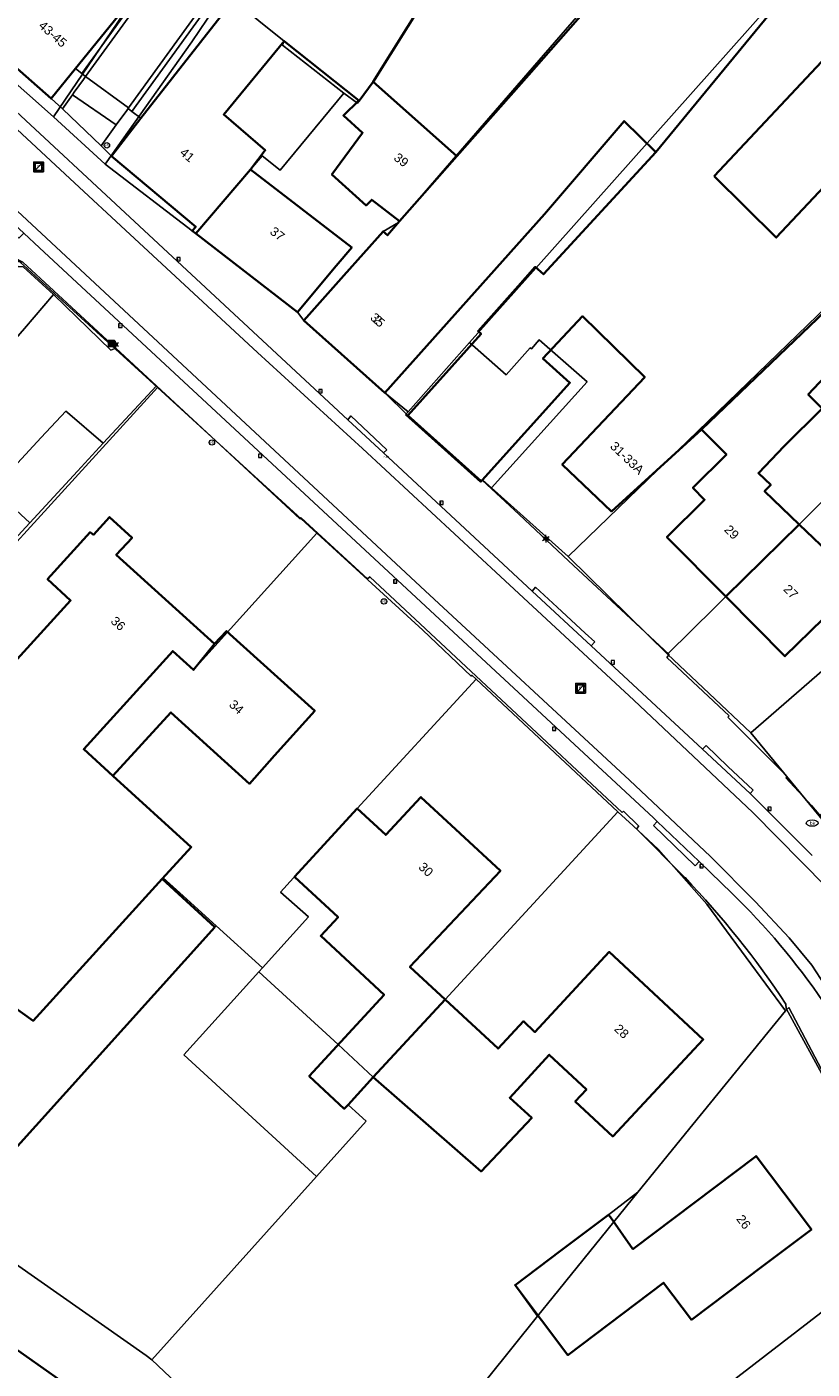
# Model space of a CAD drawing. Header units: metres. Extents: x 163628 to 167676, y 402708 to 405373.
# Tile 254 of 256: x 165571 to 165636, y 403792 to 403903. Entities that reach past the tile are written whole.
import ezdxf
from ezdxf.enums import TextEntityAlignment as Align

# ---------------------------------------------------------------- set-up
doc = ezdxf.new("R2010")
doc.units = ezdxf.units.M
doc.layers.get('0').update_dxf_attribs({"lineweight": 25})
for name, color, linetype, lineweight in [('X-CA190022.004-UO-BGT_Ondergrond$0$GE_201_SHDHek_Lijn_GEM', 253, 'X-CA190022.004-UO-BGT_Ondergrond$0$Hekwerk', 9), ('X-CA190022.004-UO-BGT_Ondergrond$0$GE_203_VGOHaag_Lijn_GEM', 253, 'X-CA190022.004-UO-BGT_Ondergrond$0$Heg', 9), ('X-CA190022.004-UO-BGT_Ondergrond$0$GE_314_WGDRijbaanLokaleweg_Vlak_GEM', 253, 'Continuous', 9), ('X-CA190022.004-UO-BGT_Ondergrond$0$GE_315_WGDRijbaanLokalewegverkeersdrempel_GEM', 253, 'Continuous', 9), ('X-CA190022.004-UO-BGT_Ondergrond$0$GE_316_WGDFietspad_Vlak_GEM', 253, 'Continuous', 9), ('X-CA190022.004-UO-BGT_Ondergrond$0$GE_317_WGDVoetpad_Vlak_GEM', 253, 'Continuous', 9), ('X-CA190022.004-UO-BGT_Ondergrond$0$GE_320_WGDParkeervlak_Vlak_GEM', 253, 'Continuous', 9), ('X-CA190022.004-UO-BGT_Ondergrond$0$GE_322_WGDInrit_Vlak_GEM', 253, 'Continuous', 9), ('X-CA190022.004-UO-BGT_Ondergrond$0$GE_401_OTDErf_Vlak_GEM', 253, 'Continuous', 9), ('X-CA190022.004-UO-BGT_Ondergrond$0$GE_4502_GBKN_Huisnummer_Lijn_GEM', 7, 'Continuous', 9), ('X-CA190022.004-UO-BGT_Ondergrond$0$GE_477_BTDGroenvoorziening_Vlak_GEM', 253, 'Continuous', 9), ('X-CA190022.004-UO-BGT_Ondergrond$0$GE_491_VGOHaag_Inrichtend_Vlak_GEM', 253, 'Continuous', 9), ('X-CA190022.004-UO-BGT_Ondergrond$0$GE_601_PNDgrondvlakpand_Vlak_MV_GEM', 34, 'Continuous', 35), ('X-CA190022.004-UO-BGT_Ondergrond$0$GE_814_BRDVerkeersbord_Punt_GEM', 253, 'Continuous', 9), ('X-CA190022.004-UO-BGT_Ondergrond$0$GE_861_PALLichtmast_Punt_GEM', 253, 'Continuous', 9), ('X-CA190022.004-UO-BGT_Ondergrond$0$GE_882_PutBrandkraan_Punt_GEM', 253, 'Continuous', 9), ('X-CA190022.004-UO-BGT_Ondergrond$0$GE_884_PutGasput_Punt_GEM', 253, 'Continuous', 9), ('X-CA190022.004-UO-BGT_Ondergrond$0$GE_885_PutInspectieofRioolput_Punt_GEM', 253, 'Continuous', 9), ('X-CA190022.004-UO-BGT_Ondergrond$0$GE_886_PutKolk_Punt_GEM', 253, 'Continuous', 9), ('X-CA190022.004-UO-BGT_Ondergrond$0$GE_923_STMBrievenbus_Punt_GEM', 253, 'Continuous', 9), ('X-CA190022.004-UO-BGT_Ondergrond$0$N-WE-RI-PUT_INSPECTIE-S', 253, 'Continuous', 9), ('X-CA190022.004-UO-KAD_Percelen$0$B-WE-KG-GRENS_PERCEEL-GV', 150, 'Continuous', 9), ('X-CA190022.004-UO-WHM_Riolering gemeente_NLCS$0$B-WE-RI-PUT-S', 214, 'Continuous', 15)]:
    doc.layers.add(name, color=color, linetype=linetype, lineweight=lineweight)
doc.styles.add('X-CA190022.004-UO-BGT_Ondergrond$0$BGT_NAR', font='arial.ttf', dxfattribs={"height": 1})
doc.styles.add('X-CA190022.004-UO-BGT_Ondergrond$0$NLCS-ISO', font='NLCS-ISO.ttf')
doc.styles.add('X-CA190022.004-UO-BGT_Ondergrond$0$NLCS-ISO-M250-T30', font='NLCS-ISO.ttf', dxfattribs={"height": 0.75})
doc.linetypes.add('X-CA190022.004-UO-BGT_Ondergrond$0$Heg', pattern='A,5,-1.5,[2,dgnlstyle-meierijstad.shx,S=0.007937,R=45,X=0,Y=0],-1.5', length=8)
doc.linetypes.add('X-CA190022.004-UO-BGT_Ondergrond$0$Hekwerk', pattern='A,5,-1.5,[2,dgnlstyle-Veghel.shx,S=0.007937,R=0,X=0,Y=0],-1.5', length=8)

# ---------------------------------------------------------------- blocks, each defined once
blk = doc.blocks.new('X-CA190022.004-UO-BGT_Ondergrond$0$SRI-KOLK-SO')
at = {"color": 0, "linetype": 'ByBlock', "lineweight": 18}
blk.add_lwpolyline([(-1.125, -1.125), (1.125, -1.125), (1.125, 1.125), (-1.125, 1.125)], close=True, dxfattribs=at)
at = {"color": 0, "linetype": 'ByBlock', "lineweight": 18, "style": 'X-CA190022.004-UO-BGT_Ondergrond$0$NLCS-ISO'}
blk.add_text('k', height=1.5, dxfattribs=at).set_placement((0, 0), align=Align.MIDDLE_CENTER)
blk = doc.blocks.new('X-CA190022.004-UO-BGT_Ondergrond$0$IMGEOKolk')
at = {"xscale": 5, "yscale": 5, "zscale": 5}
blk.add_blockref('X-CA190022.004-UO-BGT_Ondergrond$0$SRI-KOLK-SO', (0, 0), dxfattribs=at)
blk = doc.blocks.new('X-CA190022.004-UO-BGT_Ondergrond$0$SKL-WATER_BRANDKRAAN_BRANDPUT-SO')
at = {"color": 0, "linetype": 'ByBlock', "lineweight": 18}
blk.add_ellipse((0, 0), major_axis=(2.5, 0), ratio=0.54, dxfattribs=at)
at = {"color": 0, "linetype": 'ByBlock', "lineweight": 18, "style": 'X-CA190022.004-UO-BGT_Ondergrond$0$NLCS-ISO'}
blk.add_text('bk', height=1.5, dxfattribs=at).set_placement((0.16, 0), align=Align.MIDDLE_CENTER)
blk = doc.blocks.new('X-CA190022.004-UO-BGT_Ondergrond$0$IMGEOBrandkraanput')
at = {"xscale": 5, "yscale": 5, "zscale": 5}
blk.add_blockref('X-CA190022.004-UO-BGT_Ondergrond$0$SKL-WATER_BRANDKRAAN_BRANDPUT-SO', (0, 0), dxfattribs=at)
blk = doc.blocks.new('X-CA190022.004-UO-BGT_Ondergrond$0$SIE-WEG_PAAL_VERKEERSBORD-SO')
at = {"linetype": 'ByBlock', "lineweight": 18}
blk.add_circle((0, 0), 1.5, dxfattribs=at)
at = {"linetype": 'ByBlock', "lineweight": 18, "style": 'X-CA190022.004-UO-BGT_Ondergrond$0$NLCS-ISO'}
blk.add_text('vb', height=1.5, dxfattribs=at).set_placement((0, 0.13), align=Align.MIDDLE_CENTER)
blk = doc.blocks.new('X-CA190022.004-UO-BGT_Ondergrond$0$IMGEOVerkeersbord')
at = {"xscale": 5, "yscale": 5, "zscale": 5}
blk.add_blockref('X-CA190022.004-UO-BGT_Ondergrond$0$SIE-WEG_PAAL_VERKEERSBORD-SO', (0, 0), dxfattribs=at)
blk = doc.blocks.new('X-CA190022.004-UO-BGT_Ondergrond$0$SRI-PUT_INSPECTIEPUT_RIOOLPUT-SO')
at = {"color": 0, "linetype": 'ByBlock', "lineweight": 18}
blk.add_lwpolyline([(-1.12, -1.12), (1.12, -1.12), (1.12, 1.12), (-1.12, 1.12)], close=True, dxfattribs=at)
at = {"color": 0, "linetype": 'ByBlock', "lineweight": 18, "style": 'X-CA190022.004-UO-BGT_Ondergrond$0$NLCS-ISO'}
blk.add_text('r', height=1.5, dxfattribs=at).set_placement((0, 0.28), align=Align.MIDDLE_CENTER)
blk = doc.blocks.new('X-CA190022.004-UO-BGT_Ondergrond$0$IMGEOInspectierioolput')
at = {"layer": 'X-CA190022.004-UO-BGT_Ondergrond$0$N-WE-RI-PUT_INSPECTIE-S', "xscale": 10, "yscale": 10, "zscale": 10}
blk.add_blockref('X-CA190022.004-UO-BGT_Ondergrond$0$SRI-PUT_INSPECTIEPUT_RIOOLPUT-SO', (0, 0), dxfattribs=at)
blk = doc.blocks.new('X-CA190022.004-UO-BGT_Ondergrond$0$N-SIE-WEG_LICHTMAST-SO')
h = blk.add_hatch(color=256)
h.paths.add_polyline_path([(1.16, 0.5, 0.658505), (-1.16, 0.5)])
h.paths.add_polyline_path([(-1.16, -0.5, 0.658505), (1.16, -0.5)])
at = {"flags": 128}
for points in [[(-2.19, 1.27), (-1.1, 0.63)], [(-1.16, 0.5), (1.16, 0.5)], [(0, 1.27), (0, 2.53)], [(1.1, 0.63), (2.19, 1.27)], [(-2.19, -1.27), (-1.1, -0.63)], [(-1.16, -0.5), (1.16, -0.5)], [(0, -1.27), (0, -2.53)], [(2.19, -1.27), (1.1, -0.63)]]:
    blk.add_lwpolyline(points, dxfattribs=at)
at = {"ltscale": 0.5}
blk.add_circle((0, 0), 1.27, dxfattribs=at)
at = {"style": 'X-CA190022.004-UO-BGT_Ondergrond$0$NLCS-ISO'}
blk.add_attdef('TYPE', text='', height=1.8, dxfattribs=at).set_placement((0, 2.53), align=Align.BOTTOM_CENTER)
blk = doc.blocks.new('X-CA190022.004-UO-BGT_Ondergrond$0$IMGEOLichtmastpaal')
at = {"xscale": 5, "yscale": 5, "zscale": 5}
blk.add_blockref('X-CA190022.004-UO-BGT_Ondergrond$0$N-SIE-WEG_LICHTMAST-SO', (0, 6.4), dxfattribs=at)
blk = doc.blocks.new('X-CA190022.004-UO-BGT_Ondergrond$0$IMGEOGasput')
at = {"insert": (-7, 3.4), "char_height": 6, "attachment_point": 1, "style": 'X-CA190022.004-UO-BGT_Ondergrond$0$NLCS-ISO-M250-T30'}
blk.add_mtext_dynamic_manual_height_columns('GAS', width=7.484, gutter_width=3.75, heights=[0], dxfattribs=at)
blk = doc.blocks.new('*U27')
h = blk.add_hatch(color=30)
edge = h.paths.add_edge_path()
edge.add_spline(control_points=[(-13.5, 15.9), (-15.6, 15.9), (-15.9, 13.2)], knot_values=[0, 0, 0, 1, 1, 1], degree=2, periodic=0)
edge.add_line((-15.9, 13.2), (-15.9, -13.5))
edge.add_spline(control_points=[(-15.9, -13.5), (-15.9, -15.6), (-13.2, -15.9)], knot_values=[0, 0, 0, 1, 1, 1], degree=2, periodic=0)
edge.add_line((-13.2, -15.9), (13.5, -15.9))
edge.add_spline(control_points=[(13.5, -15.9), (15.6, -15.9), (15.9, -13.2)], knot_values=[0, 0, 0, 1, 1, 1], degree=2, periodic=0)
edge.add_line((15.9, -13.2), (15.9, 13.5))
edge.add_spline(control_points=[(15.9, 13.5), (15.9, 15.6), (13.2, 15.9)], knot_values=[0, 0, 0, 1, 1, 1], degree=2, periodic=0)
edge.add_line((13.2, 15.9), (-13.5, 15.9))
blk = doc.blocks.new('X-CA190022.004-UO-BGT_Ondergrond$0$IMGEOBrievenbus')
h = blk.add_hatch(color=0)
edge = h.paths.add_edge_path()
edge.add_spline(control_points=[(12.9, 6.2), (12.9, 6.4), (12.7, 6.4)], knot_values=[0, 0, 0, 1, 1, 1], degree=2, periodic=0)
edge.add_line((12.7, 6.4), (-12.6, 6.4))
edge.add_line((-12.6, 6.4), (-12.6, -6.4))
edge.add_line((-12.6, -6.4), (12.7, -6.4))
edge.add_spline(control_points=[(12.7, -6.4), (12.9, -6.4), (12.9, -6.2)], knot_values=[0, 0, 0, 1, 1, 1], degree=2, periodic=0)
edge.add_line((12.9, -6.2), (12.9, 6.2))
h = blk.add_hatch(color=0)
edge = h.paths.add_edge_path(flags=0)
edge.add_spline(control_points=[(-11.3, 1.8), (-11.3, 0.6), (-10.4, 0.6)], knot_values=[0, 0, 0, 1, 1, 1], degree=2, periodic=0)
edge.add_line((-10.4, 0.6), (-2, 0.6))
edge.add_spline(control_points=[(-2, 0.6), (-1.1, 0.6), (-1.1, 1.8)], knot_values=[0, 0, 0, 1, 1, 1], degree=2, periodic=0)
edge.add_line((-1.1, 1.8), (-1.1, 2.2))
edge.add_spline(control_points=[(-1.1, 2.2), (-1.1, 2.8), (-1.8, 3.3)], knot_values=[0, 0, 0, 1, 1, 1], degree=2, periodic=0)
edge.add_line((-1.8, 3.3), (-10.6, 3.3))
edge.add_spline(control_points=[(-10.6, 3.3), (-11.3, 2.8), (-11.3, 2.2)], knot_values=[0, 0, 0, 1, 1, 1], degree=2, periodic=0)
edge.add_line((-11.3, 2.2), (-11.3, 1.8))
h = blk.add_hatch(color=0)
edge = h.paths.add_edge_path(flags=0)
edge.add_line((2, 0.6), (10.9, 0.6))
edge.add_spline(control_points=[(10.9, 0.6), (11.6, 1.1), (11.6, 1.7), (11.6, 3.3), (10.6, 3.3)], knot_values=[0, 0, 0, 0.5, 0.5, 1, 1, 1], degree=2, periodic=0)
edge.add_line((10.6, 3.3), (2.3, 3.3))
edge.add_spline(control_points=[(2.3, 3.3), (1.4, 3.3), (1.3, 1.9)], knot_values=[0, 0, 0, 1, 1, 1], degree=2, periodic=0)
edge.add_spline(control_points=[(1.3, 1.9), (1.6, 0.6), (2, 0.6)], knot_values=[0, 0, 0, 1, 1, 1], degree=2, periodic=0)
at = {"color": 0}
blk.add_blockref('*U27', (0, 0), dxfattribs=at)
blk = doc.blocks.new('X-CA190022.004-UO-WHM_Riolering gemeente_NLCS$0$B-SRI-PUT_BETON-SO')
blk.add_line((-1.41, -1.41), (1.41, 1.41))
at = {"lineweight": -3, "flags": 128}
blk.add_lwpolyline([(2, -2), (2, 2), (-2, 2), (-2, -2)], close=True, dxfattribs=at)
at = {"lineweight": -3}
blk.add_circle((0, 0), 2, dxfattribs=at)

msp = doc.modelspace()

# ---------------------------------------------------------------- linework, layer by layer
at = {"layer": 'X-CA190022.004-UO-BGT_Ondergrond$0$GE_201_SHDHek_Lijn_GEM'}
for p, q in [((165593.25, 403862.39), (165585.868, 403869.224)), ((165593.35, 403862.46), (165593.25, 403862.39)), ((165598.87, 403857.38), (165593.35, 403862.46)), ((165615.589, 403858.9), (165611.471, 403862.742))]:
    msp.add_line(p, q, dxfattribs=at)
at = {"layer": 'X-CA190022.004-UO-BGT_Ondergrond$0$GE_203_VGOHaag_Lijn_GEM'}
msp.add_arc((165569.709, 403779.57), 76.772, 33.57804, 43.62578, dxfattribs=at)
at = {"layer": 'X-CA190022.004-UO-BGT_Ondergrond$0$GE_314_WGDRijbaanLokaleweg_Vlak_GEM', "flags": 128}
for points in [[(165600.593, 403935.372), (165587.822, 403916.26), (165575.422, 403899.177), (165575.11, 403899.414), (165587.87, 403917.06), (165600.08, 403935.46), (165613.64, 403953.86), (165632.83, 403962.65), (165633.01, 403962.22), (165622.796, 403957.526), (165614.585, 403953.802), (165613.933, 403953.458), (165613.45, 403952.84), (165600.593, 403935.372)], [(165617.76, 403950.802), (165616.608, 403950.347), (165604.091, 403932.75), (165591.491, 403913.84), (165578.994, 403896.564), (165575.407, 403899.156), (165575.422, 403899.177), (165587.822, 403916.26), (165600.593, 403935.372), (165613.45, 403952.84), (165613.933, 403953.458), (165614.585, 403953.802), (165622.796, 403957.526), (165633.01, 403962.22), (165634.557, 403958.609), (165634.954, 403958.107), (165617.76, 403950.802)], [(165635.147, 403957.864), (165616.86, 403950.03), (165604.29, 403932.3), (165591.66, 403913.4), (165579.265, 403896.264), (165578.95, 403896.503), (165578.994, 403896.564), (165591.491, 403913.84), (165604.091, 403932.75), (165616.608, 403950.347), (165617.76, 403950.802), (165634.954, 403958.107), (165635.147, 403957.864)], [(165562.959, 403901.025), (165574.501, 403890.328), (165578.734, 403886.386), (165589.708, 403876.214), (165598.441, 403868.233), (165609.923, 403857.589), (165621.013, 403847.293), (165630.921, 403837.969), (165637.008, 403831.774), (165639.842, 403828.435), (165643.48, 403822.825), (165649.925, 403812.04), (165654.705, 403803.492), (165658.341, 403797.991), (165660.054, 403795.251), (165661.926, 403792.584), (165664.265, 403789.579)], [(165657.352, 403790.449), (165656.02, 403792.385), (165652.388, 403797.776), (165650.451, 403800.816), (165647.397, 403806.171), (165642.347, 403814.873), (165637.995, 403821.948), (165635.822, 403825.272), (165633.94, 403827.53), (165631.153, 403830.539), (165627.386, 403834.299), (165620.655, 403840.641), (165603.654, 403856.382), (165568.085, 403889.49)], [(165573.761, 403871.347), (165571.728, 403869.146), (165569.758, 403867.013), (165567.742, 403864.83), (165570.767, 403862.036), (165568.491, 403859.579), (165560.381, 403866.57), (165562.511, 403869.065), (165564.469, 403871.357), (165566.423, 403873.645), (165568.371, 403875.926), (165570.325, 403878.214), (165571.929, 403880.092), (165572.735, 403881.036), (165577.516, 403876.411), (165577.918, 403876.584), (165581.306, 403873.448), (165576.887, 403868.663), (165573.898, 403871.22), (165573.761, 403871.347)]]:
    msp.add_lwpolyline(points, dxfattribs=at)
at = {"layer": 'X-CA190022.004-UO-BGT_Ondergrond$0$GE_315_WGDRijbaanLokalewegverkeersdrempel_GEM', "flags": 128}
for points in [[(165575.407, 403899.156), (165578.994, 403896.564), (165578.95, 403896.503), (165578.778, 403896.267), (165578.017, 403895.222), (165577.958, 403895.141), (165574.326, 403897.65), (165574.476, 403897.859), (165575.23, 403898.909), (165575.407, 403899.156)], [(165574.326, 403897.65), (165577.958, 403895.141), (165576.699, 403893.412), (165573.486, 403896.479), (165574.326, 403897.65)]]:
    msp.add_lwpolyline(points, dxfattribs=at)
at = {"layer": 'X-CA190022.004-UO-BGT_Ondergrond$0$GE_316_WGDFietspad_Vlak_GEM', "flags": 128}
for points in [[(165629.158, 403831.276), (165628.319, 403832.082), (165626.45, 403833.877), (165622.969, 403837.218), (165622.668, 403837.507), (165571.582, 403884.926), (165570.271, 403886.141), (165564.598, 403891.398), (165534.765, 403919.041), (165530.348, 403923.134), (165525.571, 403927.567), (165519.398, 403933.08), (165520.087, 403933.866), (165520.419, 403933.575), (165529.235, 403925.402), (165541.795, 403913.781)], [(165551.085, 403913.495), (165597.235, 403870.621), (165600.209, 403867.859), (165612.569, 403856.376), (165617.476, 403851.818), (165626.73, 403843.22), (165630.693, 403839.539), (165635.856, 403834.378)], [(165664.265, 403789.579), (165661.926, 403792.584), (165660.054, 403795.251), (165658.341, 403797.991), (165654.705, 403803.492), (165649.925, 403812.04), (165643.48, 403822.825), (165639.842, 403828.435), (165637.008, 403831.774), (165630.921, 403837.969), (165621.013, 403847.293), (165609.923, 403857.589), (165598.441, 403868.233), (165589.708, 403876.214), (165578.734, 403886.386), (165574.501, 403890.328), (165562.959, 403901.025)], [(165568.085, 403889.49), (165603.654, 403856.382), (165620.655, 403840.641), (165627.386, 403834.299), (165631.153, 403830.539), (165633.94, 403827.53), (165635.822, 403825.272), (165637.995, 403821.948), (165642.347, 403814.873), (165647.397, 403806.171), (165650.451, 403800.816), (165652.388, 403797.776), (165656.02, 403792.385), (165657.352, 403790.449)]]:
    msp.add_lwpolyline(points, dxfattribs=at)
at = {"layer": 'X-CA190022.004-UO-BGT_Ondergrond$0$GE_316_WGDFietspad_Vlak_GEM'}
msp.add_arc((165586.353, 403787.517), 61.214, 34.53041, 45.63089, dxfattribs=at)
at = {"layer": 'X-CA190022.004-UO-BGT_Ondergrond$0$GE_317_WGDVoetpad_Vlak_GEM', "flags": 128}
for points in [[(165595.7, 403918.13), (165587.62, 403905.37), (165580.023, 403895.689), (165579.265, 403896.264), (165591.66, 403913.4), (165604.29, 403932.3), (165616.86, 403950.03), (165635.147, 403957.864), (165635.69, 403957.179), (165635.252, 403956.985), (165626.622, 403953.163), (165622.499, 403951.337), (165618.33, 403949.49), (165610.89, 403940.78), (165604.26, 403931.17), (165595.7, 403918.13)], [(165613.64, 403953.86), (165600.08, 403935.46), (165587.87, 403917.06), (165575.11, 403899.414), (165574.569, 403899.824), (165578.08, 403904.14), (165577.95, 403904.23), (165579.739, 403906.555), (165582.05, 403909.56), (165589.61, 403920.82), (165609.496, 403950.266), (165610.038, 403951.068), (165611.071, 403952.597), (165611.682, 403953.503), (165612.003, 403953.978), (165612.45, 403954.64), (165613.64, 403953.86)], [(165518.092, 403934.232), (165518.369, 403933.988), (165519.117, 403933.328), (165519.398, 403933.08), (165525.571, 403927.567), (165530.348, 403923.134), (165534.765, 403919.041), (165564.598, 403891.398), (165564.215, 403890.911), (165567.349, 403888.084), (165569.87, 403885.708), (165570.271, 403886.141), (165571.582, 403884.926), (165622.668, 403837.507), (165622.969, 403837.218), (165622.669, 403836.888), (165626.123, 403833.536), (165626.45, 403833.877), (165628.319, 403832.082), (165629.158, 403831.276)], [(165635.856, 403834.378), (165630.693, 403839.539), (165630.95, 403839.804), (165628.837, 403841.772), (165627.03, 403843.542), (165626.73, 403843.22), (165617.476, 403851.818), (165617.776, 403852.141), (165616.96, 403852.869), (165614.657, 403855.041), (165612.85, 403856.687), (165612.569, 403856.376), (165600.209, 403867.859), (165600.463, 403868.12), (165597.475, 403870.936), (165597.235, 403870.621), (165551.085, 403913.495)], [(165562.941, 403905.809), (165572.54, 403897.33), (165573.486, 403896.479), (165576.699, 403893.412), (165577.56, 403892.55), (165584.58, 403886.67), (165584.28, 403886.34), (165584.586, 403886.104), (165593.05, 403879.58), (165593.56, 403878.88), (165600.3, 403872.86), (165602.23, 403870.97), (165608.33, 403865.5), (165608.414, 403865.594), (165611.471, 403862.742), (165615.589, 403858.9), (165623.96, 403851.09), (165623.78, 403850.84), (165628.94, 403846.01), (165628.84, 403845.88), (165633.79, 403840.94), (165633.67, 403840.84), (165635.8, 403838.55), (165637.94, 403836.03)], [(165625.281, 403832.538), (165621.24, 403836.6), (165621.43, 403836.83), (165620.16, 403838.08), (165620.05, 403837.96), (165610.427, 403846.946), (165599.05, 403857.57), (165598.87, 403857.38), (165593.35, 403862.46), (165593.25, 403862.39), (165585.868, 403869.224), (165581.306, 403873.448), (165577.918, 403876.584), (165570.2, 403883.73), (165568.138, 403884.786), (165563.066, 403889.654), (165563.057, 403889.627), (165562.14, 403890.72), (165556.34, 403895.77), (165555.39, 403896.84), (165551.88, 403900.16), (165552.18, 403900.43), (165551.5, 403901.16), (165548.089, 403904.363)], [(165575.407, 403899.156), (165575.23, 403898.909), (165574.476, 403897.859), (165574.326, 403897.65), (165573.486, 403896.479), (165572.54, 403897.33), (165574.569, 403899.824), (165575.11, 403899.414), (165575.422, 403899.177), (165575.407, 403899.156)], [(165580.023, 403895.689), (165577.56, 403892.55), (165576.699, 403893.412), (165577.958, 403895.141), (165578.017, 403895.222), (165578.778, 403896.267), (165578.95, 403896.503), (165579.265, 403896.264), (165580.023, 403895.689)], [(165653.86, 403786.79), (165644.06, 403802.66), (165633.69, 403821.66), (165633.67, 403822.03)]]:
    msp.add_lwpolyline(points, dxfattribs=at)
at = {"layer": 'X-CA190022.004-UO-BGT_Ondergrond$0$GE_317_WGDVoetpad_Vlak_GEM'}
msp.add_arc((165569.709, 403779.57), 76.772, 33.57804, 43.62578, dxfattribs=at)
at = {"layer": 'X-CA190022.004-UO-BGT_Ondergrond$0$GE_317_WGDVoetpad_Vlak_GEM', "extrusion": (0, 0, -1)}
msp.add_arc((-165586.353, 403787.517), 61.214, 134.36911, 145.46959, dxfattribs=at)
at = {"layer": 'X-CA190022.004-UO-BGT_Ondergrond$0$GE_320_WGDParkeervlak_Vlak_GEM', "flags": 128}
for points in [[(165570.325, 403878.214), (165568.371, 403875.926), (165566.423, 403873.645), (165564.469, 403871.357), (165562.511, 403869.065), (165560.381, 403866.57), (165557.099, 403869.372), (165559.23, 403871.867), (165561.188, 403874.16), (165563.142, 403876.448), (165565.089, 403878.728), (165567.043, 403881.016), (165568.278, 403882.463), (165568.346, 403882.542), (165568.648, 403882.893), (165569.045, 403883.356), (165569.398, 403883.405), (165570.227, 403883.338), (165572.735, 403881.036), (165571.929, 403880.092), (165570.325, 403878.214)], [(165573.898, 403871.22), (165576.887, 403868.663), (165574.753, 403866.352), (165572.783, 403864.219), (165570.767, 403862.036), (165567.742, 403864.83), (165569.758, 403867.013), (165571.728, 403869.146), (165573.761, 403871.347), (165573.898, 403871.22)]]:
    msp.add_lwpolyline(points, dxfattribs=at)
at = {"layer": 'X-CA190022.004-UO-BGT_Ondergrond$0$GE_322_WGDInrit_Vlak_GEM', "flags": 128}
for points in [[(165597.235, 403870.621), (165597.475, 403870.936), (165600.463, 403868.12), (165600.209, 403867.859), (165597.235, 403870.621)], [(165612.569, 403856.376), (165612.85, 403856.687), (165614.657, 403855.041), (165616.96, 403852.869), (165617.776, 403852.141), (165617.476, 403851.818), (165612.569, 403856.376)], [(165626.73, 403843.22), (165627.03, 403843.542), (165628.837, 403841.772), (165630.95, 403839.804), (165630.693, 403839.539), (165626.73, 403843.22)], [(165622.969, 403837.218), (165626.45, 403833.877), (165626.123, 403833.536), (165622.669, 403836.888), (165622.969, 403837.218)]]:
    msp.add_lwpolyline(points, dxfattribs=at)
at = {"layer": 'X-CA190022.004-UO-BGT_Ondergrond$0$GE_401_OTDErf_Vlak_GEM', "flags": 128}
for points in [[(165633.474, 403923.407), (165612.279, 403899.313), (165606.299, 403892.532), (165599.34, 403898.727), (165606.534, 403910.263)], [(165639.28, 403903.18), (165644.38, 403897.99), (165632.866, 403885.772), (165627.702, 403890.869), (165637.502, 403901.29), (165639.28, 403903.18)], [(165598.143, 403897.161), (165596.868, 403895.919), (165598.457, 403894.486), (165595.9, 403891.013), (165598.744, 403888.449), (165599.218, 403888.918), (165601.542, 403887.137), (165600.52, 403885.959), (165600.164, 403886.277), (165596.89, 403882.61), (165593.56, 403878.88), (165593.05, 403879.58), (165596.27, 403883.41), (165597.559, 403884.943), (165589.136, 403891.423), (165590.364, 403893.03), (165586.91, 403895.992), (165591.943, 403902.109), (165598.143, 403897.161)], [(165622.851, 403892.871), (165613.497, 403882.716), (165612.827, 403883.334), (165611.39, 403881.72), (165608.07, 403877.99), (165608.32, 403877.76), (165602.23, 403870.97), (165600.3, 403872.86), (165613.58, 403887.72), (165620.215, 403895.451), (165622.851, 403892.871)], [(165637.94, 403836.03), (165635.8, 403838.55), (165633.67, 403840.84), (165633.79, 403840.94), (165628.84, 403845.88), (165628.94, 403846.01), (165623.78, 403850.84), (165623.96, 403851.09), (165615.589, 403858.9), (165611.471, 403862.742), (165608.414, 403865.594), (165615.71, 403873.69), (165613.455, 403875.719), (165616.754, 403879.228), (165621.931, 403874.17), (165615.07, 403866.89), (165619.17, 403862.99), (165626.65, 403869.82), (165628.72, 403867.73), (165625.93, 403864.96), (165626.91, 403863.97), (165623.77, 403860.86), (165628.676, 403855.909), (165633.59, 403850.95), (165636.76, 403854.06)], [(165637.738, 403859.076), (165634.772, 403861.918), (165631.902, 403864.668), (165632.415, 403865.203), (165631.387, 403866.189), (165633.531, 403868.426), (165636.678, 403871.553), (165635.536, 403872.718), (165637.791, 403875.121)], [(165568.491, 403859.579), (165570.767, 403862.036), (165572.783, 403864.219), (165574.753, 403866.352), (165576.887, 403868.663), (165581.306, 403873.448), (165585.868, 403869.224), (165593.25, 403862.39), (165593.35, 403862.46), (165598.87, 403857.38), (165599.05, 403857.57), (165610.427, 403846.946), (165620.05, 403837.96), (165620.16, 403838.08), (165621.43, 403836.83), (165621.24, 403836.6), (165625.281, 403832.538)], [(165555.277, 403834.849), (165574.17, 403855.6), (165572.26, 403857.35), (165575.79, 403861.27), (165576.06, 403861.06), (165577.4, 403862.52), (165579.28, 403860.81), (165577.97, 403859.39), (165586.13, 403851.98), (165587.13, 403853.05), (165594.48, 403846.42), (165591.12, 403842.71), (165589.043, 403840.355), (165582.507, 403846.277), (165577.687, 403841.01), (165584.199, 403835.079), (165581.789, 403832.445), (165586.173, 403828.426), (165568.75, 403809.106)], [(165599.351, 403815.934), (165597.246, 403813.658), (165596.936, 403813.327), (165594.017, 403816.033), (165600.253, 403822.797), (165594.982, 403827.694), (165596.425, 403829.247), (165592.798, 403832.616), (165594.62, 403834.6), (165598, 403838.28), (165600.38, 403836.09), (165603.31, 403839.24), (165606.574, 403836.213), (165609.92, 403833.11), (165602.39, 403825.11), (165605.327, 403822.393), (165609.73, 403818.32), (165611.83, 403820.6), (165612.8, 403819.7), (165618.97, 403826.36), (165626.79, 403819.09), (165623.38, 403815.43), (165619.27, 403811.019), (165616.149, 403813.927), (165617.083, 403814.929), (165613.983, 403817.818), (165610.698, 403814.241), (165612.535, 403812.554), (165608.31, 403808.112), (165599.351, 403815.934)], [(165532.576, 403804.301), (165530.58, 403805.72), (165526.5, 403808.62), (165527.4, 403809.75), (165522.187, 403813.897), (165515.91, 403818.89), (165520.38, 403824.51), (165526.67, 403819.52), (165525.14, 403817.61), (165530.2, 403813.59), (165530.44, 403813.93), (165536.421, 403809.71), (165537.171, 403810.826), (165552.841, 403799.763), (165555.375, 403803.355), (165591.231, 403778.077), (165584.198, 403767.733), (165532.576, 403804.301)], [(165633.67, 403822.03), (165633.69, 403821.66), (165644.06, 403802.66), (165653.86, 403786.79), (165654.05, 403786.96), (165663.426, 403773.967), (165663.634, 403772.584), (165656.067, 403764.39), (165655.696, 403763.951), (165652.238, 403759.853), (165635.735, 403740.577), (165628.33, 403731.34), (165626.164, 403728.483), (165618.71, 403717.57), (165513.858, 403751.578)], [(165614.92, 403801.5), (165618.91, 403804.51), (165619.07, 403804.31), (165620.934, 403801.631), (165631.19, 403809.39), (165635.8, 403803.29), (165631.81, 403800.28), (165625.829, 403795.768), (165623.493, 403798.857), (165615.54, 403792.84), (165611.144, 403798.651), (165614.92, 403801.5)]]:
    msp.add_lwpolyline(points, dxfattribs=at)
at = {"layer": 'X-CA190022.004-UO-BGT_Ondergrond$0$GE_401_OTDErf_Vlak_GEM', "extrusion": (0, 0, -1)}
msp.add_arc((-165569.709, 403779.57), 76.772, 136.37422, 146.42196, dxfattribs=at)
at = {"layer": 'X-CA190022.004-UO-BGT_Ondergrond$0$GE_477_BTDGroenvoorziening_Vlak_GEM', "flags": 128}
msp.add_lwpolyline([(165557.099, 403869.372), (165549.566, 403860.988), (165549.443, 403861.087), (165548.888, 403861.534), (165567.622, 403883.003), (165567.949, 403882.744), (165568.8, 403883.74), (165569.44, 403883.83), (165570.2, 403883.73), (165577.918, 403876.584), (165577.516, 403876.411), (165572.735, 403881.036), (165570.227, 403883.338), (165569.398, 403883.405), (165569.045, 403883.356), (165568.648, 403882.893), (165568.346, 403882.542), (165568.278, 403882.463), (165567.043, 403881.016), (165565.089, 403878.728), (165563.142, 403876.448), (165561.188, 403874.16), (165559.23, 403871.867), (165557.099, 403869.372)], dxfattribs=at)
at = {"layer": 'X-CA190022.004-UO-BGT_Ondergrond$0$GE_491_VGOHaag_Inrichtend_Vlak_GEM', "flags": 128}
msp.add_lwpolyline([(165557.099, 403869.372), (165549.566, 403860.988), (165549.443, 403861.087), (165548.888, 403861.534), (165567.622, 403883.003), (165567.949, 403882.744), (165568.8, 403883.74), (165569.44, 403883.83), (165570.2, 403883.73), (165577.918, 403876.584), (165577.516, 403876.411), (165572.735, 403881.036), (165570.227, 403883.338), (165569.398, 403883.405), (165569.045, 403883.356), (165568.648, 403882.893), (165568.346, 403882.542), (165568.278, 403882.463), (165567.043, 403881.016), (165565.089, 403878.728), (165563.142, 403876.448), (165561.188, 403874.16), (165559.23, 403871.867), (165557.099, 403869.372)], dxfattribs=at)
at = {"layer": 'X-CA190022.004-UO-BGT_Ondergrond$0$GE_601_PNDgrondvlakpand_Vlak_MV_GEM', "flags": 128}
for points in [[(165633.518, 403904.928), (165632.27, 403904.308), (165622.851, 403892.871), (165620.215, 403895.451), (165613.58, 403887.72), (165600.3, 403872.86), (165593.56, 403878.88), (165596.89, 403882.61), (165600.164, 403886.277), (165600.52, 403885.959), (165601.542, 403887.137), (165606.299, 403892.532), (165612.279, 403899.313), (165633.474, 403923.407), (165647.052, 403914.18), (165647.788, 403913.68), (165647.344, 403913.474), (165641.715, 403910.862), (165635.779, 403906.425), (165633.518, 403904.928)], [(165576.108, 403915.594), (165573.267, 403911.872), (165579.739, 403906.555), (165577.95, 403904.23), (165578.08, 403904.14), (165574.569, 403899.824), (165572.54, 403897.33), (165562.941, 403905.809), (165568.49, 403913.25), (165568.493, 403913.255), (165572.1, 403918.35), (165572.256, 403918.568), (165576.108, 403915.594)], [(165606.534, 403910.263), (165599.34, 403898.727), (165598.172, 403897.138), (165598.143, 403897.161), (165591.943, 403902.109), (165586.91, 403895.992), (165590.364, 403893.03), (165589.136, 403891.423), (165584.586, 403886.104), (165584.28, 403886.34), (165584.58, 403886.67), (165577.56, 403892.55), (165580.023, 403895.689), (165587.62, 403905.37), (165595.7, 403918.13), (165601.47, 403913.74), (165601.606, 403913.946), (165606.534, 403910.263)], [(165652.396, 403894.418), (165626.65, 403869.82), (165619.17, 403862.99), (165615.07, 403866.89), (165621.931, 403874.17), (165616.754, 403879.228), (165613.455, 403875.719), (165615.71, 403873.69), (165608.414, 403865.594), (165608.33, 403865.5), (165602.23, 403870.97), (165608.32, 403877.76), (165608.07, 403877.99), (165611.39, 403881.72), (165612.827, 403883.334), (165613.497, 403882.716), (165622.851, 403892.871), (165632.27, 403904.308)], [(165627.702, 403890.869), (165637.502, 403901.29), (165639.28, 403903.18), (165644.38, 403897.99), (165632.866, 403885.772), (165627.702, 403890.869)], [(165599.34, 403898.727), (165606.299, 403892.532), (165601.542, 403887.137), (165599.218, 403888.918), (165598.744, 403888.449), (165595.9, 403891.013), (165598.457, 403894.486), (165596.868, 403895.919), (165598.143, 403897.161), (165598.172, 403897.138), (165599.34, 403898.727)], [(165633.531, 403868.426), (165631.387, 403866.189), (165632.415, 403865.203), (165631.902, 403864.668), (165634.772, 403861.918), (165628.676, 403855.909), (165623.77, 403860.86), (165626.91, 403863.97), (165625.93, 403864.96), (165628.72, 403867.73), (165626.65, 403869.82), (165652.396, 403894.418), (165656.602, 403889.32), (165653.706, 403886.546), (165651.386, 403889.103), (165637.344, 403875.649), (165637.791, 403875.121), (165635.536, 403872.718), (165636.678, 403871.553), (165633.531, 403868.426)], [(165589.136, 403891.423), (165597.559, 403884.943), (165596.27, 403883.41), (165593.05, 403879.58), (165584.586, 403886.104), (165589.136, 403891.423)], [(165586.13, 403851.98), (165584.401, 403849.815), (165582.663, 403851.383), (165575.269, 403843.212), (165577.687, 403841.01), (165584.199, 403835.079), (165581.789, 403832.445), (165571.068, 403820.636), (165566.79, 403823.679), (165557.71, 403830.15), (165556.511, 403830.999), (165553.778, 403833.203), (165548.865, 403836.735), (165550.608, 403838.779), (165555.277, 403834.849), (165574.17, 403855.6), (165572.26, 403857.35), (165575.79, 403861.27), (165576.06, 403861.06), (165577.4, 403862.52), (165579.28, 403860.81), (165577.97, 403859.39), (165586.13, 403851.98)], [(165641.27, 403856.62), (165637.74, 403853.09), (165636.76, 403854.06), (165633.59, 403850.95), (165628.676, 403855.909), (165634.772, 403861.918), (165637.738, 403859.076), (165638.064, 403859.416), (165639.092, 403858.431), (165641.229, 403860.661), (165643.262, 403858.612), (165641.27, 403856.62)], [(165586.13, 403851.98), (165587.13, 403853.05), (165594.48, 403846.42), (165591.12, 403842.71), (165589.043, 403840.355), (165582.507, 403846.277), (165577.687, 403841.01), (165575.269, 403843.212), (165582.663, 403851.383), (165584.401, 403849.815), (165586.13, 403851.98)], [(165594.62, 403834.6), (165598, 403838.28), (165600.38, 403836.09), (165603.31, 403839.24), (165606.574, 403836.213), (165609.92, 403833.11), (165602.39, 403825.11), (165605.327, 403822.393), (165599.351, 403815.934), (165597.246, 403813.658), (165596.936, 403813.327), (165594.017, 403816.033), (165600.253, 403822.797), (165594.982, 403827.694), (165596.425, 403829.247), (165592.798, 403832.616), (165594.62, 403834.6)], [(165586.173, 403828.426), (165568.75, 403809.106), (165564.284, 403804.153), (165558.677, 403808.075), (165557.54, 403808.87), (165561.704, 403815.537), (165566.79, 403823.679), (165571.068, 403820.636), (165581.789, 403832.445), (165586.173, 403828.426)], [(165605.327, 403822.393), (165609.73, 403818.32), (165611.83, 403820.6), (165612.8, 403819.7), (165618.97, 403826.36), (165626.79, 403819.09), (165623.38, 403815.43), (165619.27, 403811.019), (165616.149, 403813.927), (165617.083, 403814.929), (165613.983, 403817.818), (165610.698, 403814.241), (165612.535, 403812.554), (165608.31, 403808.112), (165599.351, 403815.934), (165605.327, 403822.393)], [(165555.375, 403803.355), (165591.231, 403778.077), (165584.198, 403767.733), (165532.576, 403804.301), (165530.58, 403805.72), (165526.5, 403808.62), (165527.4, 403809.75), (165530.2, 403813.59), (165530.44, 403813.93), (165536.421, 403809.71), (165537.171, 403810.826), (165552.841, 403799.763), (165555.375, 403803.355)], [(165620.934, 403801.631), (165631.19, 403809.39), (165635.8, 403803.29), (165631.81, 403800.28), (165625.829, 403795.768), (165623.493, 403798.857), (165615.54, 403792.84), (165611.144, 403798.651), (165614.92, 403801.5), (165618.91, 403804.51), (165619.07, 403804.31), (165620.934, 403801.631)]]:
    msp.add_lwpolyline(points, dxfattribs=at)
at = {"layer": 'X-CA190022.004-UO-KAD_Percelen$0$B-WE-KG-GRENS_PERCEEL-GV', "flags": 128}
for points in [[(165602.562, 403929.107), (165604.26, 403931.17), (165610.89, 403940.78), (165615.539, 403947.96), (165626.081, 403963.454), (165614.98, 403958.31), (165612.55, 403954.71), (165610.236, 403950.957), (165594.244, 403927.441), (165590.238, 403921.747), (165589.7, 403920.758), (165572.74, 403895.819), (165577.058, 403891.868), (165584.253, 403902.044), (165586.818, 403905.845), (165595.41, 403918.575), (165600.411, 403925.983)], [(165599.34, 403898.727), (165606.255, 403892.571), (165612.599, 403899.885), (165632.948, 403923.344), (165620.27, 403932.106), (165613.167, 403921.875), (165611.976, 403920.159), (165613.591, 403918.85), (165606.534, 403910.263), (165604.684, 403907.296)], [(165572.74, 403895.819), (165589.7, 403920.758), (165582.603, 403924.65), (165572.268, 403909.258), (165565.807, 403901.943)], [(165593.56, 403878.88), (165600.3, 403872.86), (165602.245, 403871.285), (165607.355, 403877.031), (165612.858, 403883.22), (165632.266, 403905.001), (165641.715, 403910.862), (165647.344, 403913.474), (165644.15, 403915.602), (165632.948, 403923.344), (165612.599, 403899.885), (165606.255, 403892.571), (165601.449, 403887.031), (165600.164, 403886.277)], [(165595.41, 403918.575), (165586.818, 403905.845), (165587.538, 403905.266), (165587.707, 403905.48), (165591.943, 403902.109), (165591.801, 403901.759), (165596.898, 403897.783), (165598.032, 403896.948), (165599.34, 403898.727), (165604.684, 403907.296), (165606.534, 403910.263), (165601.795, 403913.79), (165601.623, 403913.973)], [(165641.715, 403910.862), (165632.266, 403905.001), (165612.858, 403883.22), (165607.355, 403877.031), (165610.415, 403874.345), (165612.396, 403876.6), (165612.501, 403876.508), (165613.159, 403877.257), (165617.13, 403873.773), (165609.176, 403864.946), (165615.573, 403859.245), (165652.084, 403894.546), (165653.696, 403896.105)], [(165586.818, 403905.845), (165584.253, 403902.044), (165577.058, 403891.868), (165584.28, 403886.34), (165584.586, 403886.104), (165589.136, 403891.423), (165590.107, 403892.568), (165591.611, 403891.374), (165596.898, 403897.783), (165591.801, 403901.759), (165591.943, 403902.109), (165587.707, 403905.48), (165587.538, 403905.266)], [(165606.255, 403892.571), (165599.34, 403898.727), (165598.032, 403896.948), (165596.898, 403897.783), (165591.611, 403891.374), (165590.107, 403892.568), (165589.136, 403891.423), (165584.586, 403886.104), (165593.05, 403879.58), (165593.56, 403878.88), (165600.164, 403886.277), (165601.449, 403887.031)], [(165659.331, 403886.127), (165652.084, 403894.546), (165615.573, 403859.245), (165623.831, 403851.133)], [(165666.213, 403878.13), (165659.331, 403886.127), (165623.831, 403851.133), (165630.748, 403844.571), (165642.797, 403855.026)], [(165569.323, 403884.319), (165547.18, 403858.471), (165558.813, 403848.566), (165581.395, 403873.302)], [(165636.445, 403837.675), (165651.22, 403849.522), (165673.482, 403869.684), (165666.213, 403878.13), (165642.797, 403855.026), (165630.748, 403844.571)], [(165607.355, 403877.031), (165602.245, 403871.285), (165602.016, 403871.028), (165608.264, 403865.426), (165608.43, 403865.611), (165609.176, 403864.946), (165617.13, 403873.773), (165613.159, 403877.257), (165612.501, 403876.508), (165612.396, 403876.6), (165610.415, 403874.345)], [(165594.65, 403861.179), (165581.395, 403873.302), (165558.813, 403848.566), (165558.954, 403848.444), (165548.842, 403836.474), (165553.63, 403833.04), (165556.366, 403831.101), (165556.608, 403830.93), (165566.678, 403823.797), (165571.068, 403820.636), (165581.87, 403832.534), (165584.199, 403835.079), (165575.269, 403843.212), (165582.663, 403851.383), (165584.401, 403849.815)], [(165581.87, 403832.534), (165583.524, 403831.032), (165586.273, 403828.537), (165590.126, 403825.039), (165593.948, 403829.268), (165591.628, 403831.342), (165592.711, 403832.522), (165598, 403838.28), (165607.894, 403849.045), (165607.548, 403849.381), (165607.481, 403849.307), (165603.461, 403853.119), (165594.65, 403861.179), (165584.401, 403849.815), (165582.663, 403851.383), (165575.269, 403843.212), (165584.199, 403835.079)], [(165589.838, 403824.72), (165596.413, 403818.651), (165599.35, 403815.934), (165605.326, 403822.394), (165619.694, 403838.022), (165617.955, 403839.644), (165607.894, 403849.045), (165598, 403838.28), (165592.711, 403832.522), (165591.628, 403831.342), (165593.948, 403829.268), (165590.126, 403825.039)], [(165597.864, 403813.087), (165598.744, 403812.279), (165594.629, 403807.697), (165580.925, 403792.435), (165587.548, 403786.166), (165599.212, 403779.355), (165599.41, 403779.236), (165608.844, 403790.895), (165613.007, 403796.069), (165611.144, 403798.651), (165618.91, 403804.51), (165621.366, 403806.395), (165625.921, 403812.016), (165633.638, 403821.457), (165627.082, 403830.341), (165623.073, 403834.868), (165620.962, 403836.838), (165619.694, 403838.022), (165605.326, 403822.394), (165599.35, 403815.934), (165597.246, 403813.658)], [(165583.524, 403831.032), (165581.87, 403832.534), (165571.068, 403820.636), (165566.678, 403823.797), (165557.11, 403809.159), (165564.273, 403804.137), (165576.278, 403817.452), (165586.273, 403828.537)], [(165564.273, 403804.137), (165580.445, 403792.8), (165580.925, 403792.435), (165594.629, 403807.697), (165583.591, 403817.791), (165589.838, 403824.72), (165590.126, 403825.039), (165586.273, 403828.537), (165576.278, 403817.452)], [(165589.838, 403824.72), (165583.591, 403817.791), (165594.629, 403807.697), (165598.744, 403812.279), (165597.864, 403813.087), (165597.246, 403813.658), (165599.35, 403815.934), (165596.413, 403818.651)], [(165608.844, 403790.895), (165616.47, 403780.846), (165644.206, 403802.237), (165633.926, 403821.736), (165633.638, 403821.457), (165625.921, 403812.016), (165621.366, 403806.395), (165614.303, 403797.679), (165613.007, 403796.069)], [(165613.007, 403796.069), (165614.303, 403797.679), (165621.366, 403806.395), (165618.91, 403804.51), (165611.144, 403798.651)], [(165616.47, 403780.846), (165624.634, 403770.726), (165626.367, 403771.84), (165651.045, 403788.019), (165644.473, 403802.563), (165644.206, 403802.237)]]:
    msp.add_lwpolyline(points, close=True, dxfattribs=at)
for points in [[(165727.138, 403742.673), (165689.169, 403757.619), (165669.906, 403775.697), (165653.77, 403809.751), (165646.904, 403822.169), (165642.148, 403830.772), (165636.445, 403837.675), (165630.748, 403844.571), (165623.831, 403851.133), (165615.573, 403859.245), (165609.176, 403864.946), (165608.43, 403865.611), (165608.264, 403865.426), (165602.016, 403871.028), (165602.245, 403871.285), (165600.3, 403872.86), (165593.56, 403878.88), (165593.05, 403879.58), (165584.586, 403886.104), (165584.28, 403886.34), (165577.058, 403891.868), (165572.74, 403895.819), (165565.807, 403901.943)], [(165569.323, 403884.319), (165581.395, 403873.302), (165594.65, 403861.179), (165603.461, 403853.119), (165607.481, 403849.307), (165607.548, 403849.381), (165607.894, 403849.045), (165617.955, 403839.644), (165619.694, 403838.022), (165620.962, 403836.838), (165623.073, 403834.868), (165627.082, 403830.341), (165633.638, 403821.457), (165633.926, 403821.736), (165644.206, 403802.237), (165644.473, 403802.563), (165651.045, 403788.019)], [(165554.805, 403788.459), (165587.293, 403765.569), (165594.178, 403773.291), (165599.212, 403779.355), (165587.548, 403786.166), (165580.925, 403792.435), (165580.445, 403792.8), (165564.273, 403804.137)]]:
    msp.add_lwpolyline(points, dxfattribs=at)

# ---------------------------------------------------------------- block references
at = {"layer": 'X-CA190022.004-UO-BGT_Ondergrond$0$GE_814_BRDVerkeersbord_Punt_GEM', "xscale": 0.03, "yscale": 0.03, "zscale": 0.02}
for p in [(165577.188, 403893.438), (165585.922, 403868.728), (165600.238, 403855.507)]:
    msp.add_blockref('X-CA190022.004-UO-BGT_Ondergrond$0$IMGEOVerkeersbord', p, dxfattribs=at)
at = {"layer": 'X-CA190022.004-UO-BGT_Ondergrond$0$GE_861_PALLichtmast_Punt_GEM', "xscale": 0.025, "yscale": 0.025, "zscale": 0.025}
for p in [(165577.89, 403876.719), (165613.7, 403860.58)]:
    msp.add_blockref('X-CA190022.004-UO-BGT_Ondergrond$0$IMGEOLichtmastpaal', p, dxfattribs=at)
at = {"layer": 'X-CA190022.004-UO-BGT_Ondergrond$0$GE_882_PutBrandkraan_Punt_GEM', "xscale": 0.04, "yscale": 0.04, "zscale": 0.02}
msp.add_blockref('X-CA190022.004-UO-BGT_Ondergrond$0$IMGEOBrandkraanput', (165635.862, 403837.082), dxfattribs=at)
at = {"layer": 'X-CA190022.004-UO-BGT_Ondergrond$0$GE_884_PutGasput_Punt_GEM', "xscale": 0.03, "yscale": 0.03, "zscale": 0.02}
msp.add_blockref('X-CA190022.004-UO-BGT_Ondergrond$0$IMGEOGasput', (165600.391, 403867.505), dxfattribs=at)
at = {"layer": 'X-CA190022.004-UO-BGT_Ondergrond$0$GE_885_PutInspectieofRioolput_Punt_GEM', "xscale": 0.025, "yscale": 0.025, "zscale": 0.025}
for p in [(165571.509, 403891.655), (165616.586, 403848.28)]:
    msp.add_blockref('X-CA190022.004-UO-BGT_Ondergrond$0$IMGEOInspectierioolput', p, dxfattribs=at)
at = {"layer": 'X-CA190022.004-UO-BGT_Ondergrond$0$GE_886_PutKolk_Punt_GEM', "xscale": 0.025, "yscale": 0.025, "zscale": 0.025}
for p in [(165583.138, 403883.982), (165578.307, 403878.443), (165594.963, 403873.008), (165589.939, 403867.619), (165605.013, 403863.718), (165601.174, 403857.171), (165619.275, 403850.445), (165614.393, 403844.916), (165632.302, 403838.251), (165626.646, 403833.484)]:
    msp.add_blockref('X-CA190022.004-UO-BGT_Ondergrond$0$IMGEOKolk', p, dxfattribs=at)
at = {"layer": 'X-CA190022.004-UO-BGT_Ondergrond$0$GE_923_STMBrievenbus_Punt_GEM', "xscale": 0.02, "yscale": 0.02, "zscale": 0.02}
msp.add_blockref('X-CA190022.004-UO-BGT_Ondergrond$0$IMGEOBrievenbus', (165577.558, 403876.951), dxfattribs=at)
at = {"layer": 'X-CA190022.004-UO-WHM_Riolering gemeente_NLCS$0$B-WE-RI-PUT-S', "xscale": 0.2, "yscale": 0.2, "zscale": 0.2}
for p in [(165571.504, 403891.648), (165616.592, 403848.288)]:
    msp.add_blockref('X-CA190022.004-UO-WHM_Riolering gemeente_NLCS$0$B-SRI-PUT_BETON-SO', p, dxfattribs=at)

# ---------------------------------------------------------------- texts
at = {"layer": 'X-CA190022.004-UO-BGT_Ondergrond$0$GE_4502_GBKN_Huisnummer_Lijn_GEM', "style": 'X-CA190022.004-UO-BGT_Ondergrond$0$BGT_NAR'}
for s, rotation, p in [('43-45', 318.5, (165572.694, 403902.698)), ('41', 320.1, (165583.874, 403892.641)), ('39', 322.4, (165601.677, 403892.226)), ('37', 322.4, (165591.371, 403886.082)), ('35', 318.2, (165599.715, 403878.914)), ('2', 318.2, (165599.708, 403878.92)), ('31-33A', 316.4, (165620.47, 403867.447)), ('29', 314.7, (165629.167, 403861.274)), ('27', 314.7, (165634.076, 403856.32)), ('36', 317.8, (165578.127, 403853.676)), ('34', 317.9, (165587.969, 403846.737)), ('30', 317.1, (165603.73, 403833.224)), ('28', 317.1, (165620.011, 403819.76)), ('26', 307.1, (165630.158, 403803.912))]:
    msp.add_text(s, height=0.75, rotation=rotation, dxfattribs=at).set_placement(p, align=Align.MIDDLE_CENTER)

doc.saveas('drawing.dxf')
